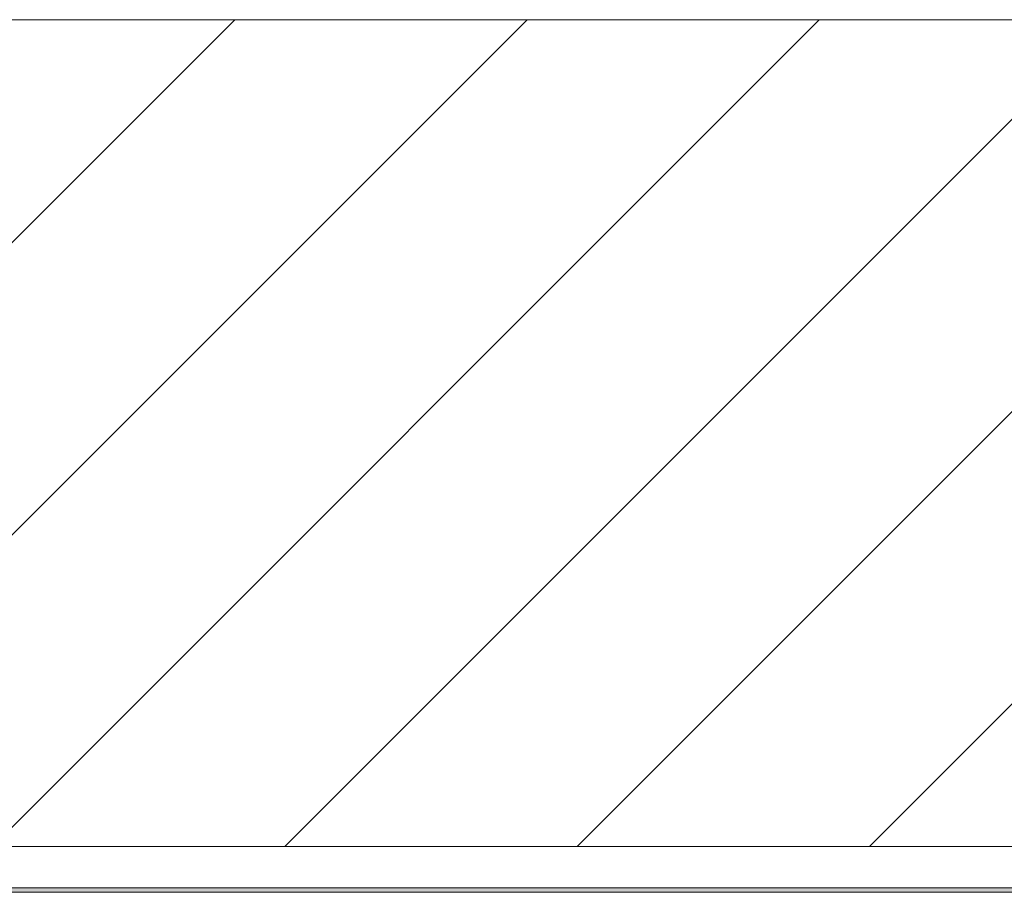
# Model space of a CAD drawing. Header units: metres. Extents: x 2.5 to 42.1, y -73.7 to -48.4.
# Tile 46 of 256: x 15.922 to 16.458, y -68.443 to -67.968. Entities that reach past the tile are written whole.
import ezdxf

# ---------------------------------------------------------------- set-up
doc = ezdxf.new("R2010")
doc.units = ezdxf.units.M
doc.layers.add('A-WALL', color=7, linetype='Continuous', lineweight=18)
doc.layers.add('A-WALL-PATT', color=7, linetype='Continuous', lineweight=18)

# ---------------------------------------------------------------- blocks, each defined once
blk = doc.blocks.new('4 GRE - ESCOLA DE CINEMA E AUDIOVISUAL CINE REX R07_rvt-1-TÉRREO _0_32m')
at = {"layer": 'A-WALL-PATT', "true_color": 0xd4d4d4}
h = blk.add_hatch(dxfattribs=at)
h.set_pattern_fill('FP_10', color=254, style=0, pattern_type=2)
h.set_pattern_definition([(45, (21.555, -62.929), (-0.0795495, 0.0795495), [])])
h.paths.add_polyline_path([(34.66734, -68.41762), (34.66734, -67.96762), (32.31819, -67.96762), (32.31819, -68.41762), (33.42944, -68.41762)])
h.paths.add_polyline_path([(30.86056, -68.41762), (30.86056, -67.96762), (23.24734, -67.96762), (23.24734, -68.41762), (29.71354, -68.41762)])
h.paths.add_polyline_path([(21.86734, -68.41762), (21.86734, -67.96762), (11.71734, -67.96762), (11.71734, -68.41762), (19.8045, -68.41762)])
h = blk.add_hatch(dxfattribs=at)
h.set_pattern_fill('FP_9', color=254, style=0, pattern_type=2)
h.set_pattern_definition([(50, (21.555, -62.929), (0.546555, -0.047815), [0.05715, -0.62865]), (355, (21.555, -62.929), (-0.105728, 0.573166), [0.04572, -0.50292]), (100.451, (21.601, -62.933), (0.440828, 0.52535), [0.04857, -0.53427]), (46.184, (21.555, -62.776), (0.813237, -0.12613), [0.08573, -0.94298]), (96.636, (21.623, -62.787), (0.71221, 0.742287), [0.07286, -0.80141]), (351.184, (21.555, -62.776), (0.712217, 0.742274), [0.06858, -0.75438]), (21, (21.631, -62.814), (0.454846, -0.306795), [0.05715, -0.62865]), (326, (21.631, -62.814), (0.185405, 0.55256), [0.04572, -0.50292]), (71.451, (21.669, -62.84), (0.64025, 0.245763), [0.04857, -0.53427]), (37.5, (21.555, -62.929), (0.009261, 0.2536672), [0.02515, -0.47168, 0.02515, -0.48539, -0.50482]), (37.5, (21.555, -62.929), (0.009261, 0.2536672), [-1.007, 0.02515, -0.47968]), (7.5, (21.555, -62.929), (0.200456, 0.300546), [0.02515, -0.26594, 0.02515, -0.46025, -0.1924]), (7.5, (21.555, -62.929), (0.200456, 0.300546), [-0.77648, 0.02515, -0.16726]), (327.5, (21.385, -62.929), (0.4067682, -0.0171882), [0.02515, -0.16535, 0.02515, -0.56921, -0.78867]), (327.5, (21.385, -62.929), (0.4067682, -0.0171882), [-0.78486, 0.02515, -0.76352]), (317.5, (21.309, -62.929), (0.444383, 0.076279), [0.02515, -0.2225, 0.02515, -0.36957, -0.56007]), (317.5, (21.309, -62.929), (0.444383, 0.076279), [-0.64237, 0.02515, -0.53492])])
h.paths.add_polyline_path([(32.31819, -68.44262), (34.66734, -68.44262), (34.66734, -68.44012), (32.31819, -68.44012)])
h.paths.add_polyline_path([(30.86056, -68.44262), (30.86056, -68.44012), (23.24734, -68.44012), (23.24734, -68.44262), (29.71354, -68.44262)])
h.paths.add_polyline_path([(21.86734, -68.44262), (21.86734, -68.44012), (11.71734, -68.44012), (11.71734, -68.44262), (19.8045, -68.44262)])
at = {"layer": 'A-WALL', "color": 253, "true_color": 0xaaaaaa}
for p, q in [((21.86734, -67.96762), (12.294, -67.96762)), ((21.86734, -68.41762), (11.71734, -68.41762)), ((21.86734, -68.44012), (11.71734, -68.44012)), ((11.71734, -68.44262), (21.86734, -68.44262))]:
    blk.add_line(p, q, dxfattribs=at)

msp = doc.modelspace()

# ---------------------------------------------------------------- block references
at = {"lineweight": 5}
msp.add_blockref('4 GRE - ESCOLA DE CINEMA E AUDIOVISUAL CINE REX R07_rvt-1-TÉRREO _0_32m', (0, 0), dxfattribs=at)

doc.saveas('drawing.dxf')
